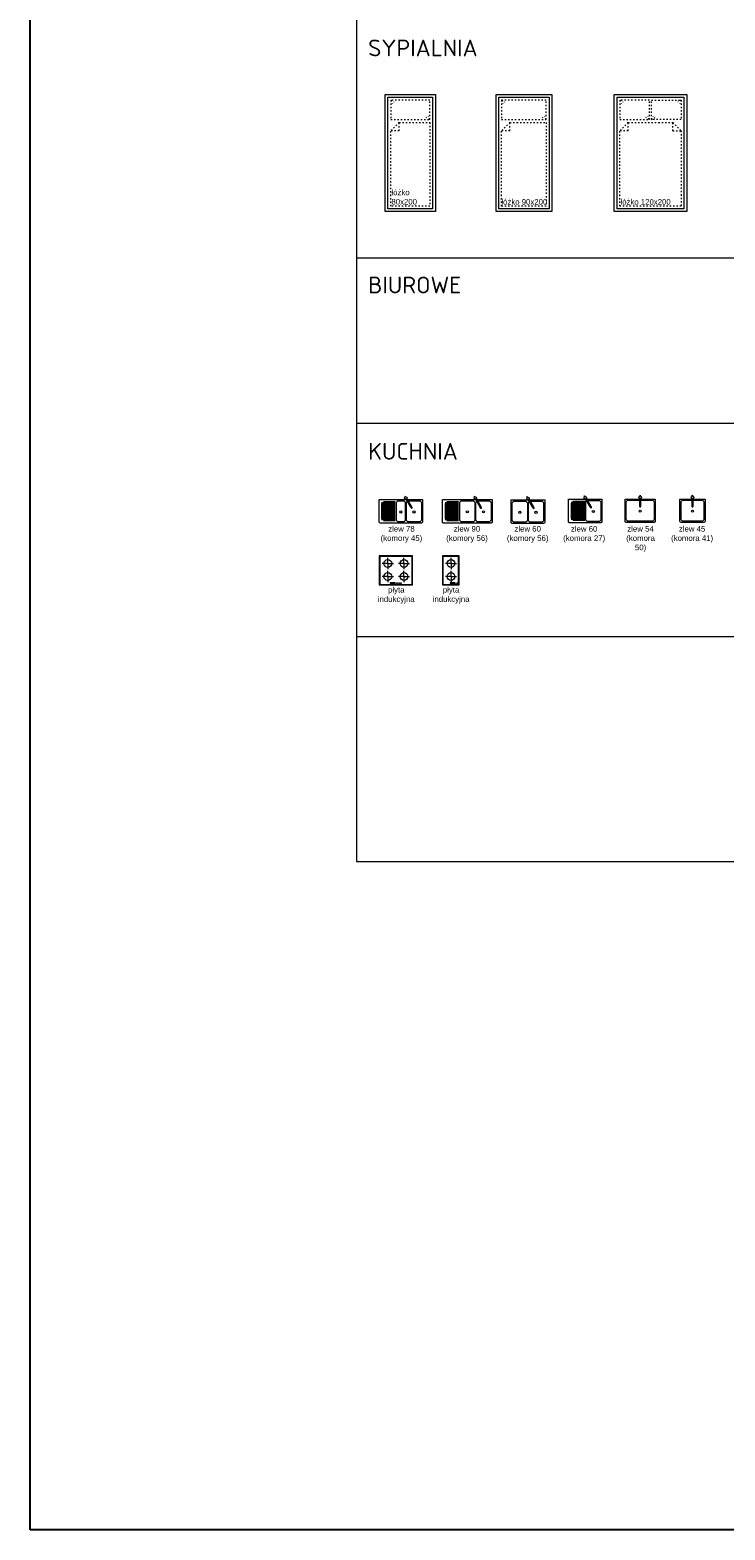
# Model space of a CAD drawing. Header units: millimetres. Extents: x -14047 to 49934, y -21523 to 14989.
# Tile 2 of 201: x -3305 to -2060, y -3325 to -637. Entities that reach past the tile are written whole.
import ezdxf

# ---------------------------------------------------------------- set-up
doc = ezdxf.new("R2010")
doc.units = ezdxf.units.MM
doc.linetypes.add('ACAD_ISO03W100', pattern=[30, 12, -18])
doc.layers.get('Defpoints').update_dxf_attribs({"color": 252})
for name, color, linetype, lineweight in [('02 meble', 255, 'Continuous', 9), ('02 meble cienka', 252, 'Continuous', 9), ('02 sanitarne', 151, 'Continuous', 9), ('02 sanitarne cienka', 252, 'Continuous', 9), ('A_OPISY', 44, 'Continuous', 9), ('A_WYPOSAŻENIE', 181, 'Continuous', 9)]:
    doc.layers.add(name, color=color, linetype=linetype, lineweight=lineweight)
doc.layers.add('AA OPISY', color=40, linetype='Continuous')
doc.styles.add('ramka', font='isocpeur.ttf')
doc.styles.get("Standard").update_dxf_attribs({"font": 'arial.ttf'})

# ---------------------------------------------------------------- blocks, each defined once
blk = doc.blocks.new('ł1')
at = {"layer": '02 meble', "color": 0, "ltscale": 0.5}
blk.add_lwpolyline([(-4613.3, 4092.9), (-4523.3, 4092.9), (-4523.3, 3882.9), (-4613.3, 3882.9)], close=True, dxfattribs=at)
at = {"layer": '02 meble cienka', "ltscale": 0.5}
blk.add_lwpolyline([(-4608.3, 4087.9), (-4528.3, 4087.9), (-4528.3, 3887.9), (-4608.3, 3887.9)], close=True, dxfattribs=at)
at = {"layer": '02 meble cienka', "linetype": 'ACAD_ISO03W100', "ltscale": 0.2}
blk.add_lwpolyline([(-4603.3, 4082.9), (-4603.3, 4047.9), (-4533.3, 4047.9), (-4533.3, 4082.9)], close=True, dxfattribs=at)
for points in [[(-4603.3, 4082.9), (-4597.3, 4079.5)], [(-4603.3, 4082.9), (-4600.6, 4076.8)], [(-4588.3, 4042.9), (-4533.3, 4042.9), (-4533.3, 3892.9), (-4603.3, 3892.9), (-4603.3, 4027.9)], [(-4588.3, 4042.9), (-4603.3, 4027.9)], [(-4588.3, 4027.9), (-4588.3, 4042.9)], [(-4533.3, 4047.9), (-4539.7, 4051.5)], [(-4533.3, 4047.9), (-4536, 4053.9)], [(-4588.3, 4027.9), (-4603.3, 4027.9)]]:
    blk.add_lwpolyline(points, dxfattribs=at)
blk = doc.blocks.new('ł2')
at = {"layer": '02 meble', "color": 0, "ltscale": 0.5}
blk.add_lwpolyline([(-4414.7, 4092.9), (-4314.7, 4092.9), (-4314.7, 3882.9), (-4414.7, 3882.9)], close=True, dxfattribs=at)
at = {"layer": '02 meble cienka', "ltscale": 0.5}
blk.add_lwpolyline([(-4409.7, 4087.9), (-4319.7, 4087.9), (-4319.7, 3887.9), (-4409.7, 3887.9)], close=True, dxfattribs=at)
at = {"layer": '02 meble cienka', "linetype": 'ACAD_ISO03W100', "ltscale": 0.2}
blk.add_lwpolyline([(-4404.7, 4082.9), (-4404.7, 4047.9), (-4324.7, 4047.9), (-4324.7, 4082.9)], close=True, dxfattribs=at)
for points in [[(-4404.7, 4082.9), (-4398.8, 4079.5)], [(-4404.7, 4082.9), (-4402, 4076.8)], [(-4389.7, 4042.9), (-4324.7, 4042.9), (-4324.7, 3892.9), (-4404.7, 3892.9), (-4404.7, 4027.9)], [(-4389.7, 4042.9), (-4404.7, 4027.9)], [(-4389.7, 4027.9), (-4389.7, 4042.9)], [(-4324.8, 4047.9), (-4331.2, 4051.5)], [(-4324.8, 4047.9), (-4327.5, 4053.9)], [(-4389.7, 4027.9), (-4404.7, 4027.9)]]:
    blk.add_lwpolyline(points, dxfattribs=at)
blk = doc.blocks.new('ł3')
at = {"layer": '02 meble', "color": 0, "ltscale": 0.5}
blk.add_lwpolyline([(-4202.8, 4092.9), (-4072.8, 4092.9), (-4072.8, 3882.9), (-4202.8, 3882.9)], close=True, dxfattribs=at)
at = {"layer": '02 meble cienka', "ltscale": 0.5}
blk.add_lwpolyline([(-4197.8, 4087.9), (-4077.8, 4087.9), (-4077.8, 3887.9), (-4197.8, 3887.9)], close=True, dxfattribs=at)
at = {"layer": '02 meble cienka', "linetype": 'ACAD_ISO03W100', "ltscale": 0.2}
for points in [[(-4192.8, 4082.9), (-4192.8, 4047.9), (-4139.8, 4047.9), (-4139.8, 4082.9)], [(-4082.8, 4082.9), (-4082.8, 4047.9), (-4135.8, 4047.9), (-4135.8, 4082.9)]]:
    blk.add_lwpolyline(points, close=True, dxfattribs=at)
for points in [[(-4192.8, 4082.9), (-4186.8, 4079.5)], [(-4192.8, 4082.9), (-4190, 4076.8)], [(-4082.8, 4082.9), (-4088.7, 4079.5)], [(-4082.8, 4082.9), (-4085.5, 4076.8)], [(-4177.8, 4042.9), (-4192.8, 4027.9)], [(-4177.8, 4042.9), (-4097.8, 4042.9)], [(-4177.8, 4027.9), (-4177.8, 4042.9)], [(-4139.8, 4047.9), (-4146.2, 4051.5)], [(-4139.8, 4047.9), (-4142.5, 4053.9)], [(-4135.8, 4047.9), (-4133, 4053.9)], [(-4135.8, 4047.9), (-4129.3, 4051.5)], [(-4097.8, 4027.9), (-4097.8, 4042.9)], [(-4097.8, 4042.9), (-4082.8, 4027.9)], [(-4082.8, 4027.9), (-4082.8, 3892.9), (-4192.8, 3892.9), (-4192.8, 4027.9)], [(-4177.8, 4027.9), (-4192.8, 4027.9)], [(-4097.8, 4027.9), (-4082.8, 4027.9)]]:
    blk.add_lwpolyline(points, dxfattribs=at)
blk = doc.blocks.new('zl1')
at = {"layer": '02 sanitarne', "color": 0, "ltscale": 0.5}
blk.add_lwpolyline([(-4570.6, 3425.9), (-4543.6, 3425.9), (-4543.6, 3385.9, -0.414214), (-4545.6, 3383.9), (-4573.6, 3383.9), (-4601.6, 3383.9, -0.414214), (-4603.6, 3385.9), (-4603.6, 3423.9), (-4603.6, 3425.9), (-4573.2, 3425.9)], format="xyb", dxfattribs=at)
at = {"layer": '02 sanitarne', "color": 0}
blk.add_lwpolyline([(-4574.9, 3430.7), (-4575.6, 3431.8), (-4575.1, 3432), (-4574.5, 3430.9)], dxfattribs=at)
blk.add_lwpolyline([(-4573.6, 3426.6), (-4564.5, 3410.9, 0.869565), (-4562.5, 3412), (-4571.6, 3427.8)], format="xyb", dxfattribs=at)
blk.add_circle((-4573.6, 3428.9), 2.25, dxfattribs=at)
at = {"layer": '02 sanitarne cienka'}
blk.add_lwpolyline([(-4578.6, 3385.9), (-4597.6, 3385.9, -0.414214), (-4601.6, 3389.9), (-4601.6, 3419.9, -0.414214), (-4597.6, 3423.9), (-4578.6, 3423.9, -0.414214), (-4574.6, 3419.9), (-4574.6, 3389.9, -0.414214)], format="xyb", close=True, dxfattribs=at)
blk.add_lwpolyline([(-4572.9, 3426.7), (-4572.2, 3425.5), (-4571.4, 3426), (-4572.1, 3427.2)], dxfattribs=at)
blk.add_lwpolyline([(-4569.4, 3423.9, -0.048076), (-4568.6, 3423.9), (-4549.6, 3423.9, -0.414214), (-4545.6, 3419.9), (-4545.6, 3389.9, -0.414214), (-4549.6, 3385.9), (-4568.6, 3385.9, -0.414214), (-4572.6, 3389.9), (-4572.6, 3419.9, -0.201372), (-4571.4, 3422.8, -0.201372)], format="xyb", dxfattribs=at)
blk.add_lwpolyline([(-4572.5, 3425.4), (-4571.2, 3426.2), (-4564, 3413.8), (-4565.3, 3413)], close=True, dxfattribs=at)
for centre in [(-4588.1, 3403.9), (-4559.1, 3403.9)]:
    blk.add_circle(centre, 2, dxfattribs=at)
blk = doc.blocks.new('zl2')
at = {"layer": '02 sanitarne', "color": 0, "ltscale": 0.5}
blk.add_lwpolyline([(-4466.8, 3425.9), (-4439.9, 3425.9), (-4439.9, 3385.9, -0.414214), (-4441.9, 3383.9), (-4469.9, 3383.9), (-4497.9, 3383.9, -0.414214), (-4499.9, 3385.9), (-4499.9, 3423.9), (-4499.9, 3425.9), (-4469.5, 3425.9)], format="xyb", dxfattribs=at)
at = {"layer": '02 sanitarne', "color": 0}
blk.add_lwpolyline([(-4471.2, 3430.7), (-4471.8, 3431.8), (-4471.4, 3432), (-4470.8, 3430.9)], dxfattribs=at)
blk.add_lwpolyline([(-4469.9, 3426.6), (-4460.7, 3410.9, 0.869565), (-4458.7, 3412), (-4467.9, 3427.8)], format="xyb", dxfattribs=at)
blk.add_circle((-4469.9, 3428.9), 2.25, dxfattribs=at)
at = {"layer": '02 sanitarne cienka', "ltscale": 0.5}
for points in [[(-4470.9, 3417.9), (-4495.9, 3417.9)], [(-4470.9, 3415.9), (-4495.9, 3415.9)], [(-4470.9, 3419.9), (-4495.3, 3419.9)], [(-4470.9, 3421.9), (-4491.9, 3421.9)], [(-4470.9, 3413.9), (-4495.9, 3413.9)], [(-4470.9, 3411.9), (-4495.9, 3411.9)], [(-4470.9, 3409.9), (-4495.9, 3409.9)], [(-4470.9, 3407.9), (-4495.9, 3407.9)], [(-4470.9, 3405.9), (-4495.9, 3405.9)], [(-4470.9, 3403.9), (-4495.9, 3403.9)], [(-4470.9, 3401.9), (-4495.9, 3401.9)], [(-4470.9, 3399.9), (-4495.9, 3399.9)], [(-4470.9, 3397.9), (-4495.9, 3397.9)], [(-4470.9, 3395.9), (-4495.9, 3395.9)], [(-4470.9, 3393.9), (-4495.9, 3393.9)], [(-4470.9, 3391.9), (-4495.9, 3391.9)], [(-4470.9, 3389.9), (-4495.3, 3389.9)], [(-4470.9, 3387.9), (-4491.9, 3387.9)]]:
    blk.add_lwpolyline(points, dxfattribs=at)
at = {"layer": '02 sanitarne cienka'}
blk.add_lwpolyline([(-4469.2, 3426.7), (-4468.5, 3425.5), (-4467.6, 3426), (-4468.3, 3427.2)], dxfattribs=at)
blk.add_lwpolyline([(-4465.6, 3423.9, -0.048076), (-4464.9, 3423.9), (-4445.9, 3423.9, -0.414214), (-4441.9, 3419.9), (-4441.9, 3389.9, -0.414214), (-4445.9, 3385.9), (-4464.9, 3385.9, -0.414214), (-4468.9, 3389.9), (-4468.9, 3419.9, -0.201372), (-4467.7, 3422.8, -0.201372)], format="xyb", dxfattribs=at)
blk.add_lwpolyline([(-4468.7, 3425.4), (-4467.4, 3426.2), (-4460.2, 3413.8), (-4461.5, 3413)], close=True, dxfattribs=at)
blk.add_circle((-4455.4, 3403.9), 2, dxfattribs=at)
blk = doc.blocks.new('zl3')
at = {"layer": '02 sanitarne', "color": 0, "ltscale": 0.5}
blk.add_lwpolyline([(-4370.3, 3425.9), (-4344.5, 3425.9), (-4344.5, 3386.5, -0.414214), (-4346.5, 3384.5), (-4396.5, 3384.5, -0.414214), (-4398.5, 3386.5), (-4398.5, 3425.9), (-4372.6, 3425.9)], format="xyb", dxfattribs=at)
at = {"layer": '02 sanitarne', "color": 0}
blk.add_lwpolyline([(-4372.6, 3427.5), (-4372.6, 3413.3, 0.869565), (-4370.3, 3413.3), (-4370.3, 3427.5)], format="xyb", dxfattribs=at)
blk.add_lwpolyline([(-4371.7, 3431.7), (-4371.7, 3433), (-4371.2, 3433), (-4371.2, 3431.7)], dxfattribs=at)
blk.add_circle((-4371.5, 3429.5), 2.25, dxfattribs=at)
at = {"layer": '02 sanitarne cienka'}
blk.add_lwpolyline([(-4370.3, 3424.5), (-4350.5, 3424.5, -0.414214), (-4346.5, 3420.5), (-4346.5, 3390.5, -0.414214), (-4350.5, 3386.5), (-4392.5, 3386.5, -0.414214), (-4396.5, 3390.5), (-4396.5, 3420.5, -0.414214), (-4392.5, 3424.5), (-4372.6, 3424.5)], format="xyb", dxfattribs=at)
blk.add_lwpolyline([(-4372.2, 3425.9), (-4370.7, 3425.9), (-4370.7, 3415.6), (-4372.2, 3415.6)], close=True, dxfattribs=at)
blk.add_lwpolyline([(-4372, 3427.3), (-4372, 3425.9), (-4371, 3425.9), (-4371, 3427.3)], dxfattribs=at)
blk.add_circle((-4371.5, 3404.5), 2, dxfattribs=at)
blk = doc.blocks.new('zl4')
at = {"layer": '02 sanitarne', "color": 0, "ltscale": 0.5}
for points in [[(-4298.2, 3384.5, -0.414214), (-4300.2, 3386.5), (-4300.2, 3425.9)], [(-4276.6, 3425.9), (-4255.2, 3425.9), (-4255.2, 3386.5, -0.414214), (-4257.2, 3384.5), (-4298.2, 3384.5)]]:
    blk.add_lwpolyline(points, format="xyb", dxfattribs=at)
blk.add_lwpolyline([(-4300.2, 3425.9), (-4278.9, 3425.9)], dxfattribs=at)
at = {"layer": '02 sanitarne', "color": 0}
blk.add_lwpolyline([(-4278.9, 3427.5), (-4278.9, 3413.3, 0.869565), (-4276.6, 3413.3), (-4276.6, 3427.5)], format="xyb", dxfattribs=at)
blk.add_lwpolyline([(-4278, 3431.7), (-4278, 3433), (-4277.5, 3433), (-4277.5, 3431.7)], dxfattribs=at)
blk.add_circle((-4277.7, 3429.5), 2.25, dxfattribs=at)
at = {"layer": '02 sanitarne cienka'}
for points in [[(-4294.2, 3386.5), (-4294.2, 3386.5, -0.414214), (-4298.2, 3390.5), (-4298.2, 3420.5, -0.414214), (-4294.2, 3424.5)], [(-4276.6, 3424.5), (-4261.2, 3424.5, -0.414214), (-4257.2, 3420.5), (-4257.2, 3390.5, -0.414214), (-4261.2, 3386.5), (-4294.2, 3386.5)]]:
    blk.add_lwpolyline(points, format="xyb", dxfattribs=at)
for points in [[(-4294.2, 3424.5), (-4278.9, 3424.5)], [(-4278.2, 3427.3), (-4278.2, 3425.9), (-4277.2, 3425.9), (-4277.2, 3427.3)]]:
    blk.add_lwpolyline(points, dxfattribs=at)
blk.add_lwpolyline([(-4278.5, 3425.9), (-4277, 3425.9), (-4277, 3415.6), (-4278.5, 3415.6)], close=True, dxfattribs=at)
blk.add_circle((-4277.7, 3404.5), 2, dxfattribs=at)
blk = doc.blocks.new('ku1')
at = {"layer": '02 meble', "color": 0, "ltscale": 0.5}
blk.add_lwpolyline([(-4189.9, 3392), (-4189.9, 3340), (-4129.9, 3340), (-4129.9, 3392)], close=True, dxfattribs=at)
at = {"layer": '02 meble cienka', "ltscale": 0.5}
for points in [[(-4188.9, 3391), (-4188.9, 3341), (-4130.9, 3341), (-4130.9, 3391)], [(-4161.6, 3343.6), (-4170.1, 3343.6), (-4170.1, 3342.8), (-4161.6, 3342.8)]]:
    blk.add_lwpolyline(points, close=True, dxfattribs=at)
for points in [[(-4174.4, 3378.5), (-4174.4, 3388.5)], [(-4145.4, 3378.5), (-4145.4, 3388.5)], [(-4174.4, 3378.5), (-4184.4, 3378.5)], [(-4174.4, 3378.5), (-4174.4, 3368.5)], [(-4174.4, 3378.5), (-4164.4, 3378.5)], [(-4174.4, 3355), (-4174.4, 3365)], [(-4145.4, 3378.5), (-4155.4, 3378.5)], [(-4145.4, 3378.5), (-4145.4, 3368.5)], [(-4145.4, 3378.5), (-4135.4, 3378.5)], [(-4145.4, 3355), (-4145.4, 3365)], [(-4174.4, 3355), (-4184.4, 3355)], [(-4174.4, 3355), (-4174.4, 3345)], [(-4174.4, 3355), (-4164.4, 3355)], [(-4145.4, 3355), (-4155.4, 3355)], [(-4145.4, 3355), (-4145.4, 3345)], [(-4145.4, 3355), (-4135.4, 3355)]]:
    blk.add_lwpolyline(points, dxfattribs=at)
for centre, radius in [((-4174.4, 3378.5), 7), ((-4174.4, 3355), 7), ((-4145.4, 3378.5), 7), ((-4145.4, 3355), 7), ((-4159.5, 3343.2), 0.521), ((-4156.6, 3343.2), 0.521), ((-4153.8, 3343.2), 0.521), ((-4151, 3343.2), 0.521)]:
    blk.add_circle(centre, radius, dxfattribs=at)
blk = doc.blocks.new('ku2')
at = {"layer": '02 meble', "color": 0, "ltscale": 0.5}
blk.add_lwpolyline([(-4076.6, 3392), (-4076.6, 3340), (-4046.6, 3340), (-4046.6, 3392)], close=True, dxfattribs=at)
at = {"layer": '02 meble cienka', "ltscale": 0.5}
for points in [[(-4075.6, 3391), (-4075.6, 3341), (-4047.6, 3341), (-4047.6, 3391)], [(-4054.4, 3343.6), (-4062.8, 3343.6), (-4062.8, 3342.8), (-4054.4, 3342.8)]]:
    blk.add_lwpolyline(points, close=True, dxfattribs=at)
for points in [[(-4061.1, 3378.5), (-4061.1, 3388.5)], [(-4061.1, 3378.5), (-4071.1, 3378.5)], [(-4061.1, 3378.5), (-4061.1, 3368.5)], [(-4061.1, 3378.5), (-4051.1, 3378.5)], [(-4061.1, 3355), (-4061.1, 3365)], [(-4061.1, 3355), (-4071.1, 3355)], [(-4061.1, 3355), (-4061.1, 3345)], [(-4061.1, 3355), (-4051.1, 3355)]]:
    blk.add_lwpolyline(points, dxfattribs=at)
for centre, radius in [((-4061.1, 3378.5), 7), ((-4061.1, 3355), 7), ((-4052.2, 3343.2), 0.521), ((-4049.4, 3343.2), 0.521)]:
    blk.add_circle(centre, radius, dxfattribs=at)
blk = doc.blocks.new('zlew5')
at = {"layer": '02 sanitarne', "color": 0, "ltscale": 0.5}
blk.add_lwpolyline([(-3634.3, 3295.2), (-3607.3, 3295.2), (-3607.3, 3255.3, -0.414214), (-3609.3, 3253.2), (-3681.3, 3253.2), (-3683.3, 3253.2, -0.414214), (-3685.3, 3255.3), (-3685.3, 3295.2), (-3636.9, 3295.2)], format="xyb", dxfattribs=at)
at = {"layer": '02 sanitarne', "color": 0}
blk.add_lwpolyline([(-3638.6, 3300), (-3639.3, 3301.1), (-3638.8, 3301.3), (-3638.2, 3300.2)], dxfattribs=at)
blk.add_lwpolyline([(-3637.3, 3295.9), (-3628.1, 3280.2, 0.869565), (-3626.1, 3281.3), (-3635.3, 3297.1)], format="xyb", dxfattribs=at)
blk.add_circle((-3637.3, 3298.2), 2.25, dxfattribs=at)
at = {"layer": '02 sanitarne cienka', "ltscale": 0.5}
for points in [[(-3656.3, 3287.2), (-3681.3, 3287.2)], [(-3656.3, 3285.2), (-3681.3, 3285.2)], [(-3656.3, 3283.2), (-3681.3, 3283.2)], [(-3656.3, 3281.2), (-3681.3, 3281.2)], [(-3656.3, 3289.2), (-3680.7, 3289.2)], [(-3656.3, 3291.2), (-3677.3, 3291.2)], [(-3656.3, 3279.2), (-3681.3, 3279.2)], [(-3656.3, 3277.2), (-3681.3, 3277.2)], [(-3656.3, 3275.2), (-3681.3, 3275.2)], [(-3656.3, 3273.2), (-3681.3, 3273.2)], [(-3656.3, 3271.2), (-3681.3, 3271.2)], [(-3656.3, 3269.2), (-3681.3, 3269.2)], [(-3656.3, 3267.2), (-3681.3, 3267.2)], [(-3656.3, 3265.2), (-3681.3, 3265.2)], [(-3656.3, 3263.2), (-3681.3, 3263.2)], [(-3656.3, 3261.2), (-3681.3, 3261.2)], [(-3656.3, 3259.2), (-3680.7, 3259.2)], [(-3656.3, 3257.2), (-3677.3, 3257.2)]]:
    blk.add_lwpolyline(points, dxfattribs=at)
blk.add_lwpolyline([(-3642.3, 3293.2), (-3642.2, 3293.2, -0.414214), (-3638.3, 3289.3), (-3638.3, 3259.2, -0.414214), (-3642.2, 3255.2), (-3650.3, 3255.2, -0.414214), (-3654.3, 3259.2), (-3654.3, 3289.3, -0.414214), (-3650.3, 3293.2)], format="xyb", close=True, dxfattribs=at)
at = {"layer": '02 sanitarne cienka'}
blk.add_lwpolyline([(-3636.6, 3296), (-3635.9, 3294.8), (-3635.1, 3295.4), (-3635.7, 3296.5)], dxfattribs=at)
blk.add_lwpolyline([(-3633, 3293.2, -0.048076), (-3632.3, 3293.2), (-3613.3, 3293.2, -0.414214), (-3609.3, 3289.2), (-3609.3, 3259.2, -0.414214), (-3613.3, 3255.2), (-3632.3, 3255.2, -0.414214), (-3636.3, 3259.2), (-3636.3, 3289.2, -0.201372), (-3635.1, 3292.1, -0.201372)], format="xyb", dxfattribs=at)
blk.add_lwpolyline([(-3636.1, 3294.7), (-3634.8, 3295.5), (-3627.6, 3283.1), (-3628.9, 3282.4)], close=True, dxfattribs=at)
for centre in [(-3646.3, 3273.2), (-3622.8, 3273.2)]:
    blk.add_circle(centre, 2, dxfattribs=at)
blk = doc.blocks.new('zlew6')
at = {"layer": '02 sanitarne', "color": 0, "ltscale": 0.5}
blk.add_lwpolyline([(-3674.2, 3366.8), (-3647.2, 3366.8), (-3647.2, 3326.8, -0.414214), (-3649.2, 3324.8), (-3734.2, 3324.8, -0.414214), (-3736.2, 3326.8), (-3736.2, 3366.8), (-3676.8, 3366.8)], format="xyb", dxfattribs=at)
at = {"layer": '02 sanitarne', "color": 0}
blk.add_lwpolyline([(-3678.5, 3371.5), (-3679.2, 3372.6), (-3678.7, 3372.9), (-3678.1, 3371.8)], dxfattribs=at)
blk.add_lwpolyline([(-3677.2, 3367.5), (-3668, 3351.7, 0.869565), (-3666.1, 3352.9), (-3675.2, 3368.6)], format="xyb", dxfattribs=at)
blk.add_circle((-3677.2, 3369.7), 2.25, dxfattribs=at)
at = {"layer": '02 sanitarne cienka', "ltscale": 0.5}
for points in [[(-3707.2, 3360.8), (-3731.6, 3360.8)], [(-3707.2, 3362.8), (-3728.2, 3362.8)], [(-3707.2, 3358.8), (-3732.2, 3358.8)], [(-3707.2, 3356.8), (-3732.2, 3356.8)], [(-3707.2, 3354.8), (-3732.2, 3354.8)], [(-3707.2, 3352.8), (-3732.2, 3352.8)], [(-3707.2, 3350.8), (-3732.2, 3350.8)], [(-3707.2, 3348.8), (-3732.2, 3348.8)], [(-3707.2, 3346.8), (-3732.2, 3346.8)], [(-3707.2, 3344.8), (-3732.2, 3344.8)], [(-3707.2, 3342.8), (-3732.2, 3342.8)], [(-3707.2, 3340.8), (-3732.2, 3340.8)], [(-3707.2, 3338.8), (-3732.2, 3338.8)], [(-3707.2, 3336.8), (-3732.2, 3336.8)], [(-3707.2, 3334.8), (-3732.2, 3334.8)], [(-3707.2, 3332.8), (-3732.2, 3332.8)], [(-3707.2, 3330.8), (-3731.6, 3330.8)], [(-3707.2, 3328.8), (-3728.2, 3328.8)]]:
    blk.add_lwpolyline(points, dxfattribs=at)
at = {"layer": '02 sanitarne cienka'}
blk.add_lwpolyline([(-3682.2, 3326.8), (-3701.2, 3326.8, -0.414214), (-3705.2, 3330.8), (-3705.2, 3360.8, -0.414214), (-3701.2, 3364.8), (-3682.2, 3364.8, -0.414214), (-3678.2, 3360.8), (-3678.2, 3330.8, -0.414214)], format="xyb", close=True, dxfattribs=at)
blk.add_lwpolyline([(-3676.5, 3367.6), (-3675.8, 3366.4), (-3675, 3366.9), (-3675.6, 3368.1)], dxfattribs=at)
blk.add_lwpolyline([(-3672.9, 3364.7, -0.048076), (-3672.2, 3364.8), (-3653.2, 3364.8, -0.414214), (-3649.2, 3360.8), (-3649.2, 3330.8, -0.414214), (-3653.2, 3326.8), (-3672.2, 3326.8, -0.414214), (-3676.2, 3330.8), (-3676.2, 3360.8, -0.201372), (-3675, 3363.6, -0.201372)], format="xyb", dxfattribs=at)
blk.add_lwpolyline([(-3676, 3366.3), (-3674.8, 3367), (-3667.6, 3354.6), (-3668.8, 3353.9)], close=True, dxfattribs=at)
for centre in [(-3691.7, 3344.8), (-3662.7, 3344.8)]:
    blk.add_circle(centre, 2, dxfattribs=at)

msp = doc.modelspace()

# ---------------------------------------------------------------- linework, layer by layer
at = {"layer": 'A_OPISY'}
msp.add_lwpolyline([(-720.253, 408.888), (-2720.253, 408.888), (-2720.253, -2127.073), (-720.253, -2127.073)], close=True, dxfattribs=at)
for points in [[(-2720.253, -1044.913), (-720.253, -1044.913)], [(-2720.253, -1341.274), (-720.253, -1341.274)], [(-2720.253, -1723.533), (-1974.367, -1723.533)]]:
    msp.add_lwpolyline(points, dxfattribs=at)
at = {"layer": 'Defpoints', "color": 1}
msp.add_lwpolyline([(-3305.432, 14232.273), (37585.961, 14232.273), (37585.961, -3325.025), (-3305.432, -3325.025)], close=True, dxfattribs=at)

# ---------------------------------------------------------------- block references
at = {"layer": 'A_WYPOSAŻENIE'}
for name, p in [('ł1', (1944.447, -4845.091)), ('ł2', (1944.447, -4845.091)), ('ł3', (1944.447, -4845.091)), ('zlew5', (1005.486, -4773.555)), ('zlew6', (1169.992, -4845.091)), ('zl1', (2160.539, -4904.828)), ('zl2', (2159.569, -4903.599)), ('zl3', (2159.569, -4903.599)), ('zl4', (2159.569, -4903.599)), ('ku1', (1510.195, -4971.21)), ('ku2', (1510.195, -4971.21))]:
    msp.add_blockref(name, p, dxfattribs=at)

# ---------------------------------------------------------------- texts
at = {"char_height": 30, "attachment_point": 1, "style": 'ramka'}
for s, insert in [('SYPIALNIA', (-2699.367, -653.846)), ('BIUROWE', (-2699.367, -1078.692)), ('KUCHNIA', (-2699.367, -1376.767))]:
    msp.add_mtext_dynamic_manual_height_columns(s, width=780.02416, gutter_width=12.5, heights=[294.903], dxfattribs=dict(at, insert=insert))
at = {"layer": 'AA OPISY', "ltscale": 0.5, "char_height": 10, "attachment_point": 1}
for s, width, heights, insert in [('łóżko \\P80x200', 168.32191, [56.751], (-2657.714, -922.768)), ('łóżko 90x200', 173.75654, [19.078], (-2460.682, -939.738)), ('łóżko 120x200', 173.75654, [19.078], (-2247.208, -939.738)), ('\\pxqc;zlew 78\\P(komory 45)', 75.98545, [50.123], (-2677.72, -1525.642)), ('\\pxqc;zlew 90\\P(komory 56)', 97.39565, [48.841], (-2570.953, -1525.642)), ('\\pxqc;zlew 60\\P(komory 56)', 78.89541, [50.299], (-2452.921, -1525.642)), ('\\pxqc;zlew 60\\P(komora 27) ', 74.01593, [51.009], (-2349.301, -1525.642)), ('\\pxqc;zlew 54\\P(komora 50)', 70.08863, [50.764], (-2246.261, -1525.642)), ('\\pxqc;zlew 45\\P(komora 41)', 90.07827, [48.805], (-2163.87, -1525.642)), ('\\pxqc;płyta\\Pindukcyjna', 56.09749, [47.575], (-2677.147, -1634.902)), ('\\pxqc;płyta\\Pindukcyjna', 56.09749, [47.575], (-2578.855, -1634.902))]:
    msp.add_mtext_dynamic_manual_height_columns(s, width=width, gutter_width=12.5, heights=heights, dxfattribs=dict(at, insert=insert))

doc.saveas('drawing.dxf')
